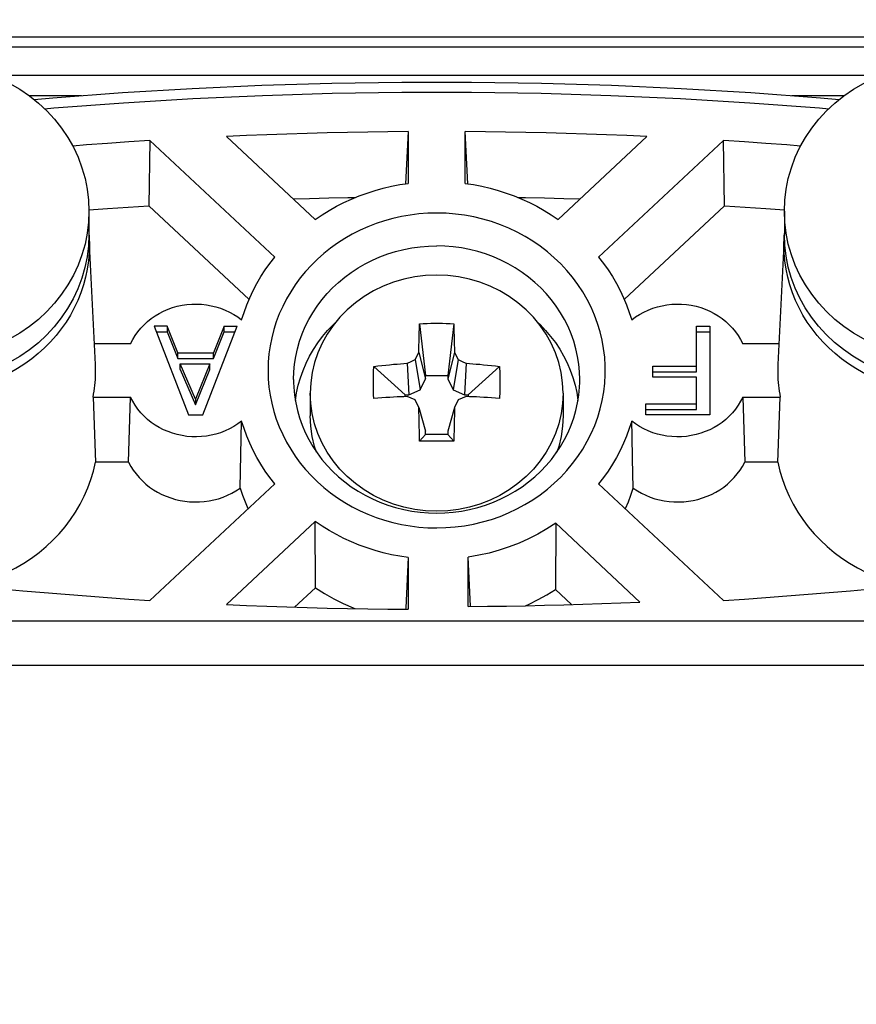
# Model space of a CAD drawing. Header units: centimetres. Extents: x 1912 to 37354, y 4932 to 6633.
# Tile 46 of 236: x 13881.72 to 13884.37, y 5730.38 to 5733.5. Entities that reach past the tile are written whole.
import ezdxf
from ezdxf import colors
from ezdxf.entities.mleader import LeaderData, LeaderLine
from ezdxf.math import Vec2, Vec3

# ---------------------------------------------------------------- set-up
doc = ezdxf.new("R2010")
doc.units = ezdxf.units.CM
doc.layers.add('$_urządzenia', color=250, linetype='Continuous')
doc.layers.add('IS_Opis', color=250, linetype='Continuous', lineweight=9)
doc.styles.add('styl1', font='ARIALN.TTF')

# ---------------------------------------------------------------- blocks, each defined once
blk = doc.blocks.new('A$C92957c0b')
at = {"layer": '$_urządzenia'}
for p, q in [((-31.792, -10.509), (-0.208, -10.509)), ((-31.792, -10.83), (-0.208, -10.83)), ((-30.064, -11.727), (-1.936, -11.727)), ((-28.893, -12.372), (-27.237, -12.372)), ((-4.763, -12.372), (-3.107, -12.372)), ((-22.654, -13.661), (-19.844, -16.285)), ((-16.904, -13.511), (-16.981, -15.16)), ((-16.904, -13.511), (-16.904, -15.148)), ((-15.019, -15.16), (-15.096, -13.511)), ((-15.096, -15.148), (-15.096, -13.511)), ((-12.156, -16.285), (-9.346, -13.661)), ((-25.071, -13.792), (-25.108, -15.855)), ((-21.122, -17.478), (-25.071, -13.792)), ((-6.929, -13.792), (-10.878, -17.478)), ((-6.892, -15.855), (-6.929, -13.792)), ((-25.108, -15.855), (-21.933, -18.819)), ((-10.067, -18.819), (-6.892, -15.855)), ((-27, -16.028), (-27, -16.766)), ((-5, -16.028), (-5, -16.766)), ((-27, -16.738), (-26.992, -16.828)), ((-5.008, -16.828), (-5, -16.738)), ((-26.992, -16.828), (-26.99, -16.873)), ((-26.99, -16.873), (-26.984, -17.086)), ((-5.01, -16.873), (-5.206, -20.878)), ((-5.016, -17.086), (-5.01, -16.873)), ((-5.01, -16.873), (-5.008, -16.828)), ((-16.542, -19.588), (-16.35, -21.228)), ((-15.458, -19.588), (-15.65, -21.228)), ((-15.458, -19.588), (-15.452, -19.803)), ((-24.525, -19.666), (-24.937, -19.666)), ((-24.937, -19.666), (-23.85, -22.467)), ((-24.868, -19.845), (-24.525, -19.845)), ((-24.187, -20.506), (-24.525, -19.666)), ((-24.525, -19.666), (-24.525, -19.845)), ((-24.525, -19.845), (-24.187, -20.686)), ((-23.4, -22.467), (-22.312, -19.666)), ((-22.725, -19.666), (-23.062, -20.506)), ((-23.062, -20.686), (-22.725, -19.845)), ((-22.725, -19.666), (-22.312, -19.666)), ((-22.725, -19.845), (-22.725, -19.666)), ((-22.725, -19.845), (-22.382, -19.845)), ((-16.556, -20.115), (-16.551, -19.91)), ((-15.452, -19.803), (-15.446, -20.011)), ((-7.775, -19.666), (-7.362, -19.666)), ((-7.775, -21.106), (-7.775, -19.666)), ((-7.775, -19.845), (-7.362, -19.845)), ((-7.362, -19.666), (-7.362, -22.467)), ((-25.685, -20.223), (-26.826, -20.223)), ((-16.56, -20.31), (-16.556, -20.115)), ((-15.446, -20.011), (-15.442, -20.212)), ((-5.174, -20.223), (-6.315, -20.223)), ((-24.187, -20.506), (-23.062, -20.506)), ((-24.187, -20.686), (-24.187, -20.506)), ((-23.062, -20.686), (-23.062, -20.506)), ((-16.682, -20.722), (-16.563, -20.495)), ((-16.563, -20.495), (-16.56, -20.31)), ((-16.563, -20.495), (-16.35, -21.333)), ((-15.437, -20.495), (-15.65, -21.333)), ((-15.437, -20.495), (-15.318, -20.722)), ((-24.187, -20.686), (-23.062, -20.686)), ((-24.112, -20.856), (-23.175, -20.856)), ((-23.625, -21.977), (-24.112, -20.856)), ((-24.112, -21.036), (-24.112, -20.856)), ((-23.175, -20.856), (-23.625, -21.977)), ((-23.175, -21.036), (-23.175, -20.856)), ((-16.932, -20.84), (-16.848, -20.8)), ((-16.932, -20.84), (-16.885, -21.833)), ((-16.848, -20.8), (-16.765, -20.761)), ((-16.765, -20.761), (-16.682, -20.722)), ((-16.682, -20.722), (-16.52, -21.674)), ((-15.318, -20.722), (-15.48, -21.674)), ((-15.318, -20.722), (-15.235, -20.761)), ((-15.235, -20.761), (-15.152, -20.8)), ((-15.152, -20.8), (-15.068, -20.84)), ((-15.068, -20.84), (-15.115, -21.833)), ((-24.112, -21.036), (-23.625, -22.156)), ((-23.625, -22.156), (-23.175, -21.036)), ((-17.999, -21.271), (-17.997, -21.16)), ((-17.991, -20.941), (-16.998, -21.833)), ((-14.009, -20.941), (-15.002, -21.833)), ((-14.009, -20.941), (-14.007, -20.995)), ((-14.007, -20.995), (-14.004, -21.105)), ((-14.004, -21.105), (-14.002, -21.215)), ((-9.162, -20.926), (-7.775, -20.926)), ((-9.162, -21.277), (-9.162, -20.926)), ((-9.162, -21.106), (-7.775, -21.106)), ((-20.528, -21.353), (-20.527, -21.449)), ((-18, -21.383), (-17.999, -21.271)), ((-18, -21.496), (-18, -21.383)), ((-16.52, -21.674), (-16.35, -21.333)), ((-16.35, -21.228), (-15.65, -21.228)), ((-16.35, -21.333), (-16.35, -21.228)), ((-15.65, -21.228), (-15.65, -21.333)), ((-15.65, -21.333), (-15.48, -21.674)), ((-14.002, -21.215), (-14, -21.327)), ((-14, -21.327), (-14, -21.439)), ((-14, -21.439), (-14, -21.553)), ((-11.473, -21.449), (-11.472, -21.353)), ((-7.775, -21.277), (-9.162, -21.277)), ((-7.775, -22.296), (-7.775, -21.277)), ((-20, -21.783), (-20, -22.5)), ((-17.999, -21.609), (-18, -21.496)), ((-17.997, -21.723), (-17.999, -21.609)), ((-17.994, -21.837), (-17.997, -21.723)), ((-16.885, -21.833), (-16.52, -21.674)), ((-15.48, -21.674), (-15.115, -21.833)), ((-14.002, -21.666), (-14.004, -21.78)), ((-14, -21.553), (-14.002, -21.666)), ((-12, -21.783), (-12, -22.5)), ((-26.87, -21.91), (-25.685, -21.91)), ((-26.87, -21.91), (-26.79, -23.971)), ((-25.747, -23.971), (-25.685, -21.91)), ((-23.625, -21.977), (-23.625, -22.156)), ((-17.991, -21.952), (-17.994, -21.837)), ((-16.998, -21.833), (-16.885, -21.833)), ((-16.998, -21.894), (-16.998, -21.833)), ((-16.682, -21.996), (-16.932, -21.892)), ((-16.563, -22.236), (-16.682, -21.996)), ((-15.318, -21.996), (-15.437, -22.236)), ((-15.068, -21.892), (-15.318, -21.996)), ((-15.115, -21.833), (-15.002, -21.833)), ((-15.002, -21.833), (-15.002, -21.894)), ((-6.315, -21.91), (-5.13, -21.91)), ((-6.315, -21.91), (-6.253, -23.971)), ((-5.21, -23.971), (-5.13, -21.91)), ((-16.563, -22.236), (-16.35, -22.986)), ((-15.437, -22.236), (-15.65, -22.986)), ((-15.437, -22.236), (-15.44, -22.443)), ((-9.387, -22.117), (-7.775, -22.117)), ((-9.387, -22.467), (-9.387, -22.117)), ((-9.387, -22.296), (-7.775, -22.296)), ((-23.85, -22.467), (-23.4, -22.467)), ((-22.222, -24.793), (-22.17, -22.669)), ((-16.554, -22.789), (-16.558, -22.556)), ((-15.444, -22.668), (-15.449, -22.91)), ((-15.44, -22.443), (-15.444, -22.668)), ((-9.819, -23.144), (-9.83, -22.669)), ((-7.362, -22.467), (-9.387, -22.467)), ((-16.548, -23.039), (-16.554, -22.789)), ((-16.542, -23.305), (-16.548, -23.039)), ((-16.35, -23.092), (-16.35, -22.986)), ((-15.65, -22.986), (-15.65, -23.092)), ((-16.542, -23.305), (-16.35, -23.092)), ((-15.65, -23.092), (-16.35, -23.092)), ((-15.94, -23.307), (-16.181, -23.306)), ((-15.699, -23.306), (-15.94, -23.307)), ((-15.458, -23.305), (-15.699, -23.306)), ((-15.458, -23.305), (-15.65, -23.092)), ((-9.802, -23.854), (-9.819, -23.144)), ((-25.747, -23.971), (-26.79, -23.971)), ((-9.778, -24.793), (-9.802, -23.854)), ((-5.21, -23.971), (-6.253, -23.971)), ((-25.071, -28.341), (-21.122, -24.655)), ((-10.878, -24.655), (-6.929, -28.341)), ((-19.844, -25.849), (-22.654, -28.472)), ((-19.834, -27.938), (-19.844, -25.849)), ((-12.234, -25.902), (-12.245, -27.991)), ((-9.567, -28.393), (-12.234, -25.902)), ((-16.904, -26.985), (-16.979, -28.579)), ((-16.904, -26.985), (-16.904, -28.622)), ((-14.927, -28.528), (-15, -26.972)), ((-15, -28.532), (-15, -26.972)), ((-20.496, -28.555), (-19.834, -27.938)), ((-12.245, -27.991), (-11.729, -28.472)), ((-16.979, -28.579), (-16.981, -28.618)), ((0, -29), (-298.6, -29)), ((0, -30.4), (-300, -30.4))]:
    blk.add_line(p, q, dxfattribs=at)
for points in [[(-32, -11.36), (-31.626, -11.373), (-31.255, -11.412), (-30.887, -11.477), (-30.526, -11.567), (-30.173, -11.683), (-29.831, -11.822), (-29.5, -11.985), (-29.183, -12.171), (-28.883, -12.378), (-28.599, -12.606), (-28.335, -12.853), (-28.091, -13.118), (-27.869, -13.398), (-27.67, -13.694), (-27.495, -14.003), (-27.346, -14.323), (-27.222, -14.652), (-27.125, -14.989), (-27.056, -15.332), (-27.014, -15.679), (-27, -16.028)], [(-5, -16.028), (-4.986, -15.679), (-4.944, -15.332), (-4.875, -14.989), (-4.778, -14.652), (-4.654, -14.323), (-4.505, -14.003), (-4.33, -13.694), (-4.131, -13.398), (-3.909, -13.118), (-3.665, -12.853), (-3.401, -12.606), (-3.117, -12.378), (-2.817, -12.171), (-2.5, -11.985), (-2.169, -11.822), (-1.827, -11.683), (-1.474, -11.567), (-1.113, -11.477), (-0.745, -11.412), (-0.374, -11.373), (0, -11.36)], [(-28.739, -12.494), (-28.149, -12.44), (-25.944, -12.274), (-23.737, -12.141), (-21.528, -12.042), (-19.317, -11.975), (-17.106, -11.942), (-14.894, -11.942), (-12.683, -11.975), (-10.472, -12.042), (-8.263, -12.141), (-6.056, -12.274), (-3.851, -12.44), (-3.261, -12.494)], [(-28.406, -12.786), (-28.107, -12.759), (-25.91, -12.594), (-23.711, -12.461), (-21.509, -12.362), (-19.306, -12.296), (-17.102, -12.263), (-14.898, -12.263), (-12.694, -12.296), (-10.491, -12.362), (-8.289, -12.461), (-6.09, -12.594), (-3.893, -12.759), (-3.594, -12.786)], [(-16.904, -13.511), (-17.543, -13.516), (-18.182, -13.525), (-18.821, -13.536), (-19.46, -13.549), (-20.099, -13.566), (-20.738, -13.586), (-21.377, -13.608), (-22.016, -13.633), (-22.654, -13.661)], [(-9.346, -13.661), (-9.984, -13.633), (-10.623, -13.608), (-11.262, -13.586), (-11.901, -13.566), (-12.54, -13.549), (-13.179, -13.536), (-13.818, -13.525), (-14.457, -13.516), (-15.096, -13.511)], [(-25.071, -13.792), (-25.741, -13.835), (-26.412, -13.882), (-27.082, -13.932), (-27.516, -13.966)], [(-4.484, -13.966), (-4.918, -13.932), (-5.588, -13.882), (-6.259, -13.835), (-6.929, -13.792)], [(-19.844, -16.285), (-19.625, -16.138), (-19.402, -16.001), (-19.172, -15.873), (-18.937, -15.754), (-18.696, -15.643), (-18.451, -15.543), (-18.201, -15.452), (-17.947, -15.371), (-17.691, -15.3), (-17.431, -15.239), (-17.169, -15.188), (-16.904, -15.148)], [(-15.096, -15.148), (-14.831, -15.188), (-14.569, -15.239), (-14.309, -15.3), (-14.053, -15.371), (-13.799, -15.452), (-13.549, -15.543), (-13.304, -15.643), (-13.063, -15.754), (-12.828, -15.873), (-12.598, -16.001), (-12.375, -16.138), (-12.156, -16.285)], [(-27.003, -15.987), (-26.419, -15.943), (-25.764, -15.898), (-25.108, -15.855)], [(-20.534, -15.64), (-20.019, -15.625), (-19.415, -15.609), (-18.812, -15.596), (-18.57, -15.592)], [(-13.43, -15.592), (-13.188, -15.596), (-12.585, -15.609), (-11.981, -15.625), (-11.466, -15.64)], [(-6.892, -15.855), (-6.236, -15.898), (-5.581, -15.943), (-4.997, -15.987)], [(-27, -16.028), (-27.014, -16.377), (-27.056, -16.724), (-27.125, -17.067), (-27.222, -17.404), (-27.346, -17.733), (-27.495, -18.053), (-27.67, -18.362), (-27.869, -18.657), (-28.091, -18.938), (-28.335, -19.203), (-28.599, -19.45), (-28.883, -19.677), (-29.183, -19.885), (-29.5, -20.07), (-29.831, -20.234), (-30.173, -20.373), (-30.526, -20.488), (-30.887, -20.579), (-31.255, -20.644), (-31.626, -20.683), (-32, -20.696)], [(-16, -16.086), (-16.281, -16.093), (-16.56, -16.114), (-16.837, -16.148), (-17.112, -16.195), (-17.384, -16.257), (-17.652, -16.331), (-17.915, -16.418), (-18.173, -16.518), (-18.425, -16.63), (-18.669, -16.754), (-18.908, -16.891), (-19.137, -17.038), (-19.358, -17.196), (-19.57, -17.366), (-19.772, -17.545), (-19.964, -17.733), (-20.145, -17.932), (-20.315, -18.138), (-20.473, -18.352), (-20.619, -18.574), (-20.752, -18.803), (-20.872, -19.038), (-20.979, -19.279), (-21.073, -19.524), (-21.152, -19.774), (-21.218, -20.029), (-21.269, -20.285), (-21.305, -20.543), (-21.327, -20.804), (-21.335, -21.067)], [(-16, -26.047), (-15.705, -26.039), (-15.413, -26.017), (-15.123, -25.979), (-14.835, -25.927), (-14.549, -25.859), (-14.268, -25.777), (-13.993, -25.681), (-13.723, -25.57), (-13.46, -25.447), (-13.207, -25.31), (-12.962, -25.161), (-12.726, -24.999), (-12.498, -24.824), (-12.28, -24.636), (-12.074, -24.439), (-11.88, -24.231), (-11.698, -24.012), (-11.53, -23.785), (-11.376, -23.551), (-11.236, -23.308), (-11.11, -23.059), (-11, -22.804), (-10.905, -22.543), (-10.826, -22.279), (-10.762, -22.011), (-10.714, -21.74), (-10.682, -21.468), (-10.667, -21.195), (-10.667, -20.921), (-10.684, -20.648), (-10.717, -20.376), (-10.765, -20.106), (-10.83, -19.84), (-10.909, -19.577), (-11.005, -19.318), (-11.115, -19.065), (-11.24, -18.817), (-11.38, -18.576), (-11.533, -18.343), (-11.7, -18.118), (-11.881, -17.901), (-12.074, -17.695), (-12.279, -17.498), (-12.496, -17.311), (-12.722, -17.137), (-12.957, -16.976), (-13.201, -16.826), (-13.454, -16.69), (-13.715, -16.566), (-13.985, -16.455), (-14.261, -16.358), (-14.542, -16.276), (-14.828, -16.208), (-15.118, -16.155), (-15.409, -16.117), (-15.703, -16.094), (-16, -16.086)], [(0, -20.696), (-0.374, -20.683), (-0.745, -20.644), (-1.113, -20.579), (-1.474, -20.488), (-1.827, -20.373), (-2.169, -20.234), (-2.5, -20.07), (-2.817, -19.885), (-3.117, -19.677), (-3.401, -19.45), (-3.665, -19.203), (-3.909, -18.938), (-4.131, -18.657), (-4.33, -18.362), (-4.505, -18.053), (-4.654, -17.733), (-4.778, -17.404), (-4.875, -17.067), (-4.944, -16.724), (-4.986, -16.377), (-5, -16.028)], [(-27, -16.766), (-27.015, -17.123), (-27.058, -17.471), (-27.127, -17.813), (-27.225, -18.15), (-27.35, -18.481), (-27.5, -18.8), (-27.675, -19.108), (-27.875, -19.404), (-28.097, -19.684), (-28.339, -19.945), (-28.602, -20.191), (-28.883, -20.416), (-29.183, -20.622), (-29.5, -20.808), (-29.83, -20.971), (-30.172, -21.111), (-30.526, -21.226), (-30.887, -21.317), (-31.252, -21.381), (-31.623, -21.42), (-32, -21.434)], [(0, -21.434), (-0.379, -21.42), (-0.751, -21.381), (-1.118, -21.316), (-1.481, -21.224), (-1.837, -21.107), (-2.181, -20.966), (-2.513, -20.801), (-2.832, -20.613), (-3.132, -20.405), (-3.414, -20.177), (-3.677, -19.929), (-3.918, -19.666), (-4.139, -19.385), (-4.337, -19.088), (-4.511, -18.78), (-4.659, -18.461), (-4.781, -18.13), (-4.877, -17.794), (-4.945, -17.452), (-4.987, -17.105), (-5, -16.766)], [(-26.984, -17.086), (-26.992, -17.344), (-27.015, -17.601), (-27.053, -17.857), (-27.106, -18.11), (-27.174, -18.36), (-27.256, -18.607), (-27.353, -18.848), (-27.464, -19.085), (-27.589, -19.315), (-27.727, -19.538), (-27.878, -19.754), (-28.042, -19.962), (-28.218, -20.161), (-28.405, -20.351), (-28.603, -20.531), (-28.811, -20.701), (-29.03, -20.859), (-29.257, -21.006), (-29.492, -21.141)], [(-26.791, -21.067), (-26.792, -20.972), (-26.794, -20.878), (-26.99, -16.873)], [(-20.528, -21.353), (-20.52, -21.107), (-20.497, -20.862), (-20.459, -20.619), (-20.406, -20.378), (-20.338, -20.141), (-20.255, -19.907), (-20.158, -19.679), (-20.046, -19.456), (-19.921, -19.24), (-19.783, -19.03), (-19.632, -18.829), (-19.469, -18.636), (-19.293, -18.452), (-19.107, -18.278), (-18.91, -18.115), (-18.704, -17.962), (-18.488, -17.821), (-18.264, -17.692), (-18.032, -17.576), (-17.793, -17.472), (-17.549, -17.381), (-17.299, -17.304), (-17.044, -17.24), (-16.786, -17.19), (-16.526, -17.155), (-16.263, -17.133), (-16, -17.126)], [(-11.472, -21.353), (-11.48, -21.107), (-11.503, -20.862), (-11.541, -20.619), (-11.594, -20.378), (-11.662, -20.141), (-11.745, -19.907), (-11.842, -19.679), (-11.954, -19.456), (-12.079, -19.24), (-12.217, -19.03), (-12.368, -18.829), (-12.531, -18.636), (-12.707, -18.452), (-12.893, -18.278), (-13.09, -18.115), (-13.296, -17.962), (-13.512, -17.821), (-13.736, -17.692), (-13.968, -17.576), (-14.207, -17.472), (-14.451, -17.381), (-14.701, -17.304), (-14.956, -17.24), (-15.214, -17.19), (-15.474, -17.155), (-15.737, -17.133), (-16, -17.126)], [(-2.265, -21.264), (-2.508, -21.141), (-2.743, -21.006), (-2.97, -20.859), (-3.189, -20.701), (-3.397, -20.531), (-3.595, -20.351), (-3.782, -20.161), (-3.958, -19.962), (-4.122, -19.754), (-4.273, -19.538), (-4.411, -19.315), (-4.536, -19.085), (-4.647, -18.848), (-4.744, -18.607), (-4.826, -18.36), (-4.894, -18.11), (-4.947, -17.857), (-4.985, -17.601), (-5.008, -17.344), (-5.016, -17.086)], [(-22.17, -19.464), (-22.093, -19.227), (-22.007, -18.993), (-21.91, -18.763), (-21.803, -18.537), (-21.685, -18.315), (-21.559, -18.098), (-21.423, -17.886), (-21.277, -17.68), (-21.122, -17.478)], [(-10.878, -17.478), (-10.723, -17.68), (-10.577, -17.886), (-10.441, -18.098), (-10.315, -18.315), (-10.197, -18.537), (-10.09, -18.763), (-9.993, -18.993), (-9.907, -19.227), (-9.83, -19.464)], [(-12, -21.783), (-12.015, -21.458), (-12.061, -21.135), (-12.136, -20.817), (-12.241, -20.506), (-12.375, -20.205), (-12.536, -19.916), (-12.723, -19.641), (-12.936, -19.383), (-13.172, -19.143), (-13.429, -18.923), (-13.706, -18.724), (-14, -18.549), (-14.31, -18.399), (-14.632, -18.274), (-14.965, -18.176), (-15.305, -18.106), (-15.651, -18.063), (-16, -18.049), (-16.349, -18.063), (-16.695, -18.106), (-17.035, -18.176), (-17.368, -18.274), (-17.69, -18.399), (-18, -18.549), (-18.294, -18.724), (-18.571, -18.923), (-18.828, -19.143), (-19.064, -19.383), (-19.277, -19.641), (-19.464, -19.916), (-19.625, -20.205), (-19.759, -20.506), (-19.864, -20.817), (-19.939, -21.135), (-19.985, -21.458), (-20, -21.783)], [(-25.685, -20.223), (-25.617, -20.091), (-25.541, -19.965), (-25.455, -19.845), (-25.361, -19.73), (-25.258, -19.621), (-25.148, -19.52), (-25.03, -19.426), (-24.905, -19.339), (-24.775, -19.261), (-24.64, -19.192), (-24.499, -19.131), (-24.355, -19.079), (-24.207, -19.037), (-24.055, -19.005), (-23.903, -18.982), (-23.749, -18.969), (-23.594, -18.966), (-23.439, -18.973), (-23.286, -18.99), (-23.133, -19.017), (-22.983, -19.053), (-22.836, -19.099), (-22.693, -19.155), (-22.554, -19.219), (-22.421, -19.292), (-22.293, -19.374), (-22.17, -19.464)], [(-9.83, -19.464), (-9.707, -19.374), (-9.579, -19.292), (-9.446, -19.219), (-9.307, -19.155), (-9.164, -19.099), (-9.017, -19.053), (-8.867, -19.017), (-8.714, -18.99), (-8.561, -18.973), (-8.406, -18.966), (-8.251, -18.969), (-8.097, -18.982), (-7.945, -19.005), (-7.793, -19.037), (-7.645, -19.079), (-7.501, -19.131), (-7.36, -19.192), (-7.225, -19.261), (-7.095, -19.339), (-6.97, -19.426), (-6.852, -19.52), (-6.742, -19.621), (-6.639, -19.73), (-6.545, -19.845), (-6.459, -19.965), (-6.383, -20.091), (-6.315, -20.223)], [(-20.47, -22.018), (-20.47, -22.012), (-20.432, -21.771), (-20.379, -21.532), (-20.311, -21.295), (-20.229, -21.063), (-20.132, -20.836), (-20.021, -20.613), (-19.897, -20.399), (-19.76, -20.192), (-19.61, -19.992), (-19.449, -19.801), (-19.274, -19.618), (-19.203, -19.552)], [(-16.551, -19.91), (-16.545, -19.697), (-16.542, -19.588)], [(-16.542, -19.588), (-16.422, -19.582), (-16.301, -19.577), (-16.181, -19.574), (-16.06, -19.572), (-15.94, -19.572), (-15.819, -19.574), (-15.699, -19.577), (-15.578, -19.582), (-15.458, -19.588)], [(-12.797, -19.551), (-12.729, -19.615), (-12.555, -19.797), (-12.394, -19.987), (-12.244, -20.186), (-12.107, -20.393), (-11.983, -20.607), (-11.871, -20.829), (-11.774, -21.057), (-11.691, -21.289), (-11.623, -21.527), (-11.569, -21.767), (-11.531, -22.009), (-11.53, -22.018)], [(-15.442, -20.212), (-15.438, -20.403), (-15.437, -20.495)], [(-17.991, -20.941), (-17.86, -20.924), (-17.733, -20.909), (-17.609, -20.895), (-17.488, -20.883), (-17.37, -20.872), (-17.255, -20.863), (-17.144, -20.854), (-17.037, -20.846), (-16.932, -20.84)], [(-15.068, -20.84), (-14.964, -20.846), (-14.857, -20.854), (-14.747, -20.862), (-14.633, -20.872), (-14.515, -20.883), (-14.393, -20.895), (-14.269, -20.909), (-14.141, -20.924), (-14.009, -20.941)], [(-26.87, -21.91), (-26.853, -21.817), (-26.838, -21.724), (-26.826, -21.631), (-26.815, -21.537), (-26.806, -21.443), (-26.799, -21.349), (-26.794, -21.255), (-26.792, -21.161), (-26.791, -21.067)], [(-21.335, -21.067), (-21.327, -21.329), (-21.305, -21.59), (-21.269, -21.848), (-21.218, -22.104), (-21.152, -22.359), (-21.073, -22.609), (-20.979, -22.854), (-20.872, -23.095), (-20.752, -23.33), (-20.619, -23.559), (-20.473, -23.781), (-20.315, -23.995), (-20.145, -24.202), (-19.964, -24.4), (-19.772, -24.588), (-19.57, -24.767), (-19.358, -24.937), (-19.137, -25.095), (-18.908, -25.242), (-18.669, -25.379), (-18.425, -25.503), (-18.173, -25.615), (-17.915, -25.715), (-17.652, -25.802), (-17.384, -25.876), (-17.112, -25.938), (-16.837, -25.985), (-16.56, -26.019), (-16.281, -26.04), (-16, -26.047)], [(-17.997, -21.16), (-17.994, -21.05), (-17.993, -20.995), (-17.991, -20.941)], [(-5.206, -20.878), (-5.208, -20.972), (-5.209, -21.067)], [(-5.209, -21.067), (-5.208, -21.161), (-5.206, -21.255), (-5.201, -21.349), (-5.194, -21.443), (-5.185, -21.537), (-5.174, -21.631), (-5.162, -21.724), (-5.147, -21.817), (-5.13, -21.91)], [(-20.527, -21.449), (-20.52, -21.599), (-20.497, -21.844), (-20.459, -22.087), (-20.406, -22.328), (-20.338, -22.566), (-20.255, -22.799), (-20.158, -23.028), (-20.046, -23.25), (-19.921, -23.467), (-19.783, -23.676), (-19.632, -23.878), (-19.469, -24.07), (-19.293, -24.254), (-19.107, -24.428), (-18.91, -24.591), (-18.704, -24.744), (-18.488, -24.885), (-18.264, -25.014), (-18.032, -25.131), (-17.793, -25.235), (-17.549, -25.325), (-17.299, -25.403), (-17.044, -25.466), (-16.786, -25.516), (-16.526, -25.552), (-16.263, -25.573), (-16, -25.58)], [(-16, -25.58), (-15.737, -25.573), (-15.474, -25.552), (-15.214, -25.516), (-14.956, -25.466), (-14.701, -25.403), (-14.451, -25.325), (-14.207, -25.235), (-13.968, -25.131), (-13.736, -25.014), (-13.512, -24.885), (-13.296, -24.744), (-13.09, -24.591), (-12.893, -24.428), (-12.707, -24.254), (-12.531, -24.07), (-12.368, -23.878), (-12.217, -23.676), (-12.079, -23.467), (-11.954, -23.25), (-11.842, -23.028), (-11.745, -22.799), (-11.662, -22.566), (-11.594, -22.328), (-11.541, -22.087), (-11.503, -21.844), (-11.48, -21.599), (-11.473, -21.449)], [(-12, -21.783), (-12.015, -22.109), (-12.061, -22.432), (-12.136, -22.75), (-12.241, -23.06), (-12.375, -23.361), (-12.536, -23.65), (-12.723, -23.925), (-12.936, -24.184), (-13.172, -24.424), (-13.429, -24.644), (-13.706, -24.842), (-14, -25.017), (-14.31, -25.168), (-14.632, -25.292), (-14.965, -25.39), (-15.305, -25.461), (-15.651, -25.503), (-16, -25.518), (-16.349, -25.503), (-16.695, -25.461), (-17.035, -25.39), (-17.368, -25.292), (-17.69, -25.168), (-18, -25.017), (-18.294, -24.842), (-18.571, -24.644), (-18.828, -24.424), (-19.064, -24.184), (-19.277, -23.925), (-19.464, -23.65), (-19.625, -23.361), (-19.759, -23.06), (-19.864, -22.75), (-19.939, -22.432), (-19.985, -22.109), (-20, -21.783)], [(-14.004, -21.78), (-14.007, -21.895), (-14.009, -21.952)], [(-22.17, -22.669), (-22.293, -22.759), (-22.421, -22.841), (-22.554, -22.914), (-22.693, -22.978), (-22.836, -23.034), (-22.983, -23.08), (-23.133, -23.116), (-23.286, -23.143), (-23.439, -23.16), (-23.594, -23.167), (-23.749, -23.164), (-23.903, -23.151), (-24.055, -23.128), (-24.207, -23.096), (-24.355, -23.054), (-24.499, -23.002), (-24.64, -22.941), (-24.775, -22.872), (-24.905, -22.794), (-25.03, -22.707), (-25.148, -22.613), (-25.258, -22.512), (-25.361, -22.403), (-25.455, -22.288), (-25.541, -22.168), (-25.617, -22.042), (-25.685, -21.91)], [(-16.932, -21.892), (-17.036, -21.895), (-17.143, -21.9), (-17.253, -21.905), (-17.367, -21.911), (-17.485, -21.917), (-17.607, -21.925), (-17.731, -21.933), (-17.859, -21.942), (-17.991, -21.952)], [(-14.009, -21.952), (-14.14, -21.942), (-14.267, -21.933), (-14.391, -21.925), (-14.512, -21.918), (-14.63, -21.911), (-14.745, -21.905), (-14.856, -21.9), (-14.963, -21.895), (-15.068, -21.892)], [(-6.315, -21.91), (-6.383, -22.042), (-6.459, -22.168), (-6.545, -22.288), (-6.639, -22.403), (-6.742, -22.512), (-6.852, -22.613), (-6.97, -22.707), (-7.095, -22.794), (-7.225, -22.872), (-7.36, -22.941), (-7.501, -23.002), (-7.645, -23.054), (-7.793, -23.096), (-7.945, -23.128), (-8.097, -23.151), (-8.251, -23.164), (-8.406, -23.167), (-8.561, -23.16), (-8.714, -23.143), (-8.867, -23.116), (-9.017, -23.08), (-9.164, -23.034), (-9.307, -22.978), (-9.446, -22.914), (-9.579, -22.841), (-9.707, -22.759), (-9.83, -22.669)], [(-16.558, -22.556), (-16.562, -22.339), (-16.563, -22.236)], [(-21.122, -24.655), (-21.277, -24.453), (-21.423, -24.247), (-21.559, -24.035), (-21.685, -23.818), (-21.803, -23.596), (-21.91, -23.37), (-22.007, -23.14), (-22.093, -22.906), (-22.17, -22.669)], [(-19.803, -23.646), (-19.864, -23.467), (-19.938, -23.152), (-19.984, -22.829), (-20, -22.5)], [(-12, -22.5), (-12.016, -22.829), (-12.062, -23.152), (-12.136, -23.467), (-12.197, -23.646)], [(-9.83, -22.669), (-9.907, -22.906), (-9.993, -23.14), (-10.09, -23.37), (-10.197, -23.596), (-10.315, -23.818), (-10.441, -24.035), (-10.577, -24.247), (-10.723, -24.453), (-10.878, -24.655)], [(-15.449, -22.91), (-15.455, -23.169), (-15.458, -23.305)], [(-16.181, -23.306), (-16.422, -23.305), (-16.542, -23.305)], [(-30.825, -27.866), (-30.704, -27.84), (-30.413, -27.764), (-30.129, -27.673), (-29.851, -27.566), (-29.579, -27.445), (-29.315, -27.31), (-29.061, -27.161), (-28.815, -26.999), (-28.58, -26.824), (-28.356, -26.638), (-28.144, -26.439), (-27.944, -26.23), (-27.757, -26.011), (-27.583, -25.782), (-27.424, -25.544), (-27.279, -25.298), (-27.149, -25.044), (-27.035, -24.784), (-26.937, -24.519), (-26.856, -24.248), (-26.79, -23.971)], [(-25.747, -23.971), (-25.676, -24.1), (-25.597, -24.224), (-25.51, -24.341), (-25.414, -24.454), (-25.311, -24.561), (-25.2, -24.66), (-25.083, -24.753), (-24.959, -24.839), (-24.83, -24.917), (-24.696, -24.986), (-24.557, -25.048), (-24.414, -25.1), (-24.268, -25.144), (-24.118, -25.179), (-23.967, -25.204), (-23.815, -25.22), (-23.661, -25.227), (-23.507, -25.225), (-23.354, -25.213), (-23.202, -25.192), (-23.052, -25.161), (-22.904, -25.122), (-22.759, -25.073), (-22.618, -25.016), (-22.482, -24.95), (-22.35, -24.876), (-22.222, -24.793)], [(-9.778, -24.793), (-9.65, -24.876), (-9.518, -24.95), (-9.382, -25.016), (-9.241, -25.073), (-9.096, -25.122), (-8.948, -25.161), (-8.798, -25.192), (-8.646, -25.213), (-8.493, -25.225), (-8.339, -25.227), (-8.185, -25.22), (-8.033, -25.204), (-7.882, -25.179), (-7.732, -25.144), (-7.586, -25.1), (-7.443, -25.048), (-7.304, -24.986), (-7.17, -24.917), (-7.041, -24.839), (-6.917, -24.753), (-6.8, -24.66), (-6.689, -24.561), (-6.586, -24.454), (-6.49, -24.341), (-6.403, -24.224), (-6.324, -24.1), (-6.253, -23.971)], [(-5.21, -23.971), (-5.144, -24.248), (-5.063, -24.519), (-4.965, -24.784), (-4.851, -25.044), (-4.721, -25.298), (-4.576, -25.544), (-4.417, -25.782), (-4.243, -26.011), (-4.056, -26.23), (-3.856, -26.439), (-3.644, -26.638), (-3.42, -26.824), (-3.185, -26.999), (-2.939, -27.161), (-2.685, -27.31), (-2.421, -27.445), (-2.149, -27.566), (-1.871, -27.673), (-1.587, -27.764), (-1.296, -27.84), (-1.175, -27.866)], [(-22.222, -24.793), (-22.147, -25.01), (-22.064, -25.224), (-21.972, -25.434), (-21.967, -25.444)], [(-10.033, -25.444), (-10.028, -25.434), (-9.936, -25.224), (-9.853, -25.01), (-9.778, -24.793)], [(-16.904, -26.985), (-17.169, -26.945), (-17.431, -26.894), (-17.691, -26.833), (-17.947, -26.762), (-18.201, -26.681), (-18.451, -26.59), (-18.696, -26.49), (-18.937, -26.379), (-19.172, -26.26), (-19.402, -26.132), (-19.625, -25.995), (-19.844, -25.849)], [(-12.234, -25.902), (-12.512, -26.081), (-12.798, -26.244), (-13.092, -26.393), (-13.395, -26.528), (-13.706, -26.648), (-14.022, -26.753), (-14.342, -26.841), (-14.668, -26.914), (-15, -26.972)], [(-31.096, -27.838), (-30.428, -27.906), (-29.759, -27.971), (-29.09, -28.034), (-28.421, -28.093), (-27.752, -28.148), (-27.082, -28.201), (-26.412, -28.251), (-25.741, -28.298), (-25.071, -28.341)], [(-19.834, -27.938), (-19.55, -28.121), (-19.257, -28.289), (-18.956, -28.442), (-18.646, -28.58), (-18.591, -28.601)], [(-13.191, -28.508), (-13.073, -28.456), (-12.79, -28.314), (-12.514, -28.159), (-12.245, -27.991)], [(-6.929, -28.341), (-6.259, -28.298), (-5.588, -28.251), (-4.918, -28.201), (-4.248, -28.148), (-3.579, -28.093), (-2.91, -28.034), (-2.241, -27.971), (-1.572, -27.906), (-0.904, -27.838)], [(-22.654, -28.472), (-22.016, -28.5), (-21.377, -28.525), (-20.738, -28.547), (-20.099, -28.567), (-19.46, -28.584), (-18.821, -28.597), (-18.182, -28.608), (-17.543, -28.617), (-16.904, -28.622)], [(-15, -28.532), (-14.396, -28.526), (-13.792, -28.518), (-13.188, -28.508), (-12.585, -28.495), (-11.981, -28.48), (-11.377, -28.462), (-10.774, -28.441), (-10.17, -28.418), (-9.567, -28.393)]]:
    blk.add_lwpolyline(points, dxfattribs=at)

msp = doc.modelspace()

# ---------------------------------------------------------------- block references
at = {"layer": '$_urządzenia', "xscale": 0.1, "yscale": 0.1, "zscale": 0.1}
msp.add_blockref('A$C92957c0b', (13884.6379, 5734.494), dxfattribs=at)

# ---------------------------------------------------------------- leaders
at = {"layer": 'IS_Opis'}
ml = msp.add_multileader_mtext('Standard', dxfattribs=at)
ml.set_content('Projektowany kocioł gazowy 1-funkcyjny 100kW z zamkniętą komorą spalania. Kotły zamontować na prefabrykowanym stelażu', color=256, style='styl1')
ml.set_leader_properties()
ml.build(insert=Vec2(0, 0))
ml.multileader.update_dxf_attribs({"dogleg_length": 5, "arrow_head_size": 7.5})
ctx = ml.context
ctx.base_point, ctx.char_height, ctx.arrow_head_size, ctx.landing_gap_size, ctx.plane_origin = Vec3(13594.4472, 5786.9574), 12, 7.5, 5, Vec3(14031.0899, 5884.0809)
ctx.text_align_type = 2
notes = []
notes.append((ctx, [(1, (1, 1, 0), (13884.6379, 5786.9574), (-1, 0), 18.9165, [(2, [(13884.6379, 5734.494), (14044.6379, 5734.494), (13964.6379, 5734.494)], 0, [])])]))
ctx.mtext.insert, ctx.mtext.width, ctx.mtext.defined_height, ctx.mtext.alignment, ctx.mtext.flow_direction = Vec3(13860.7214, 5794.7214), 272.782801, 76.915, 3, 5
for ctx, leaders in notes:
    for number, flags, end, landing, length, lines in leaders:
        leader = LeaderData()
        leader.index, (leader.has_last_leader_line, leader.has_dogleg_vector, leader.attachment_direction) = number, flags
        leader.last_leader_point, leader.dogleg_vector, leader.dogleg_length = Vec3(end), Vec3(landing), length
        for number, points, colour, breaks in lines:
            line = LeaderLine()
            line.index, line.vertices, line.color, line.breaks = number, Vec3.list(points), colors.encode_raw_color(colour), breaks
            leader.lines.append(line)
        ctx.leaders.append(leader)

doc.saveas('drawing.dxf')
